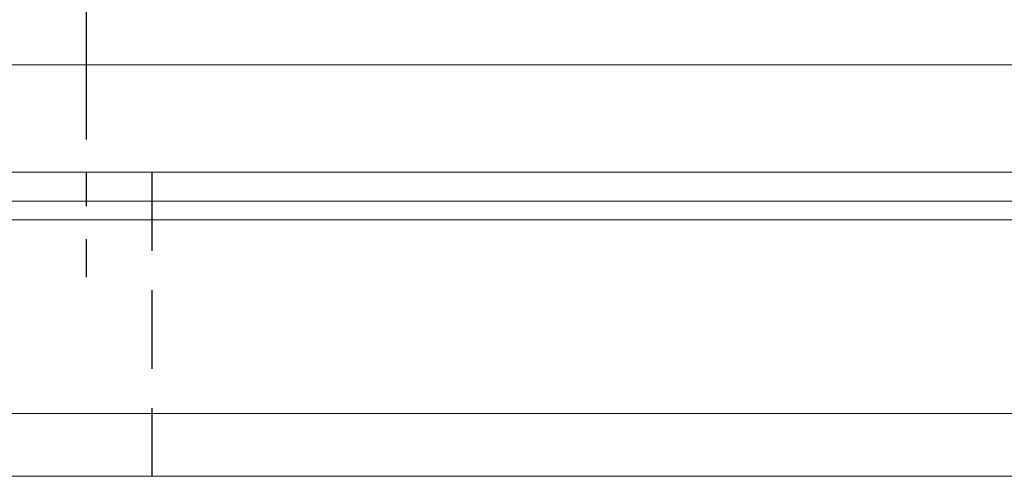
# Model space of a CAD drawing. Header units: millimetres. Extents: x 0 to 264, y 297 to 404.
# Tile 5 of 49: x 185.19 to 203.96, y 320.77 to 329.48. Entities that reach past the tile are written whole.
import ezdxf

# ---------------------------------------------------------------- set-up
doc = ezdxf.new("R2010")
doc.units = ezdxf.units.MM
doc.linetypes.add('CENTER', pattern=[10.16, 6.35, -1.27, 1.27, -1.27])
doc.linetypes.add('DASHED', pattern=[0.75, 0.5, -0.25])
for name, color, linetype in [('CL', 1, 'CENTER'), ('HID', 2, 'DASHED'), ('OUT', 3, 'Continuous')]:
    doc.layers.add(name, color=color, linetype=linetype)

msp = doc.modelspace()

# ---------------------------------------------------------------- linework, layer by layer
at = {"layer": 'CL', "color": 0, "ltscale": 0.5}
msp.add_line((186.457, 355.772), (186.457, 324.572), dxfattribs=at)
at = {"layer": 'HID', "color": 0, "ltscale": 3}
msp.add_line((187.704, 326.572), (187.704, 320.772), dxfattribs=at)
at = {"layer": 'OUT', "color": 0, "linetype": 'Continuous', "lineweight": 15}
for p, q in [((233.457, 328.622), (174.457, 328.622)), ((233.457, 326.572), (174.457, 326.572)), ((264.204, 326.018), (145.804, 326.018)), ((264.204, 325.665), (145.749, 325.665)), ((264.204, 321.972), (144.627, 321.972)), ((264.204, 320.772), (104.204, 320.772))]:
    msp.add_line(p, q, dxfattribs=at)

doc.saveas('drawing.dxf')
